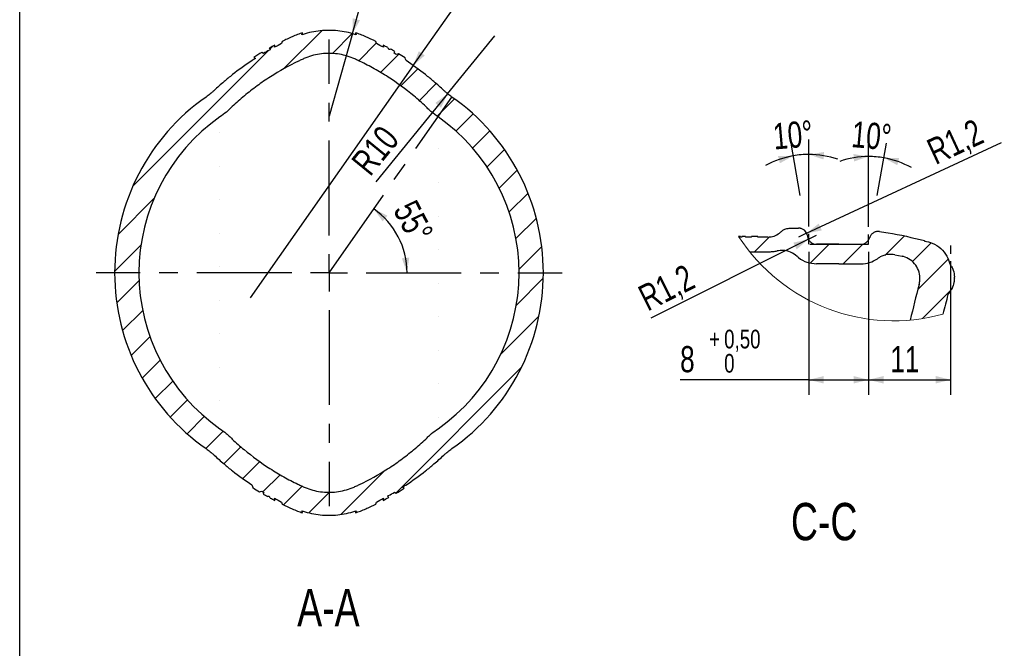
# Model space of a CAD drawing. Header units: millimetres. Extents: x 10 to 412, y 8 to 584.
# Tile 3 of 88: x 10 to 142, y 206 to 290. Entities that reach past the tile are written whole.
import ezdxf

# ---------------------------------------------------------------- set-up
doc = ezdxf.new("R2010")
doc.units = ezdxf.units.MM
doc.linetypes.add('CENTERX2', pattern=[20.32, 12.7, -2.54, 2.54, -2.54])
for name, color, linetype in [('CENTERLINE', 4, 'CENTERX2'), ('DIMENSIONS', 2, 'Continuous'), ('HATCH', 3, 'Continuous'), ('TEXT', 2, 'Continuous')]:
    doc.layers.add(name, color=color, linetype=linetype)
doc.layers.add('OUTLINE', color=7, linetype='Continuous', lineweight=25)
doc.styles.add('SLDTEXTSTYLE0', font='TXT', dxfattribs={"width": 0.75})
doc.dimstyles.new('SLDDIMSTYLE33', dxfattribs={"dimtxt": 3.5, "dimasz": 2, "dimexe": 0, "dimexo": 0.0625, "dimgap": 0.875, "dimtad": 1, "dimrnd": 1e-09, "dimzin": 12, "dimdsep": 46, "dimtxsty": 'SLDTEXTSTYLE0', "dimsah": 1, "dimcen": 0.09, "dimadec": 0, "dimazin": 3, "dimtol": 1, "dimtp": 0.5, "dimtfac": 1, "dimtofl": 0, "dimtmove": 0, "dimatfit": 3, "dimfxl": 0, "dimfrac": 2, "dimtolj": 1, "dimarcsym": 0})
doc.dimstyles.new('SLDDIMSTYLE7', dxfattribs={"dimtxt": 3.5, "dimasz": 2, "dimexe": 0, "dimexo": 0.0625, "dimgap": 0.875, "dimtad": 1, "dimdec": 4, "dimzin": 12, "dimdsep": 46, "dimtxsty": 'SLDTEXTSTYLE0', "dimsah": 1, "dimcen": 0.09, "dimazin": 3, "dimtfac": 1, "dimtofl": 0, "dimtmove": 0, "dimatfit": 3, "dimfxl": 0, "dimfrac": 2, "dimtolj": 1, "dimtzin": 12, "dimarcsym": 0})
doc.dimstyles.new('SLDDIMSTYLE8', dxfattribs={"dimtxt": 3.5, "dimasz": 2, "dimexe": 0, "dimexo": 0.0625, "dimgap": 0.875, "dimtad": 1, "dimrnd": 1e-09, "dimzin": 12, "dimdsep": 46, "dimtxsty": 'SLDTEXTSTYLE0', "dimsah": 1, "dimcen": 0.09, "dimadec": 0, "dimazin": 3, "dimtfac": 1, "dimtofl": 0, "dimtmove": 0, "dimatfit": 3, "dimfxl": 0, "dimfrac": 2, "dimtolj": 1, "dimtzin": 12, "dimarcsym": 0})
doc.dimstyles.new('SLDDIMSTYLE9', dxfattribs={"dimtxt": 3.5, "dimasz": 2, "dimexe": 0, "dimexo": 0.0625, "dimgap": 0.875, "dimtad": 1, "dimrnd": 1e-09, "dimzin": 12, "dimdsep": 46, "dimtxsty": 'SLDTEXTSTYLE0', "dimsah": 1, "dimcen": 0, "dimadec": 0, "dimazin": 3, "dimtfac": 1, "dimtofl": 0, "dimtmove": 0, "dimatfit": 3, "dimfxl": 0, "dimfrac": 2, "dimtolj": 1, "dimtzin": 12, "dimarcsym": 0})

# ---------------------------------------------------------------- blocks, each defined once
blk = doc.blocks.new('_D_81')
at = {"layer": 'DIMENSIONS'}
blk.add_arc((51.46, 256.03), 10.46, 0, 55, dxfattribs=at)
for points in [[(57.46, 264.6), (58.65, 262.92), (59.3, 263.68)], [(61.91, 256.03), (62.22, 258.07), (61.23, 257.98)]]:
    blk.add_solid(points, dxfattribs=at)
at = {"layer": 'DIMENSIONS', "insert": (63.11, 266.07), "char_height": 3.5, "attachment_point": 1, "rotation": 297.5, "style": 'SLDTEXTSTYLE0'}
blk.add_mtext('55°', dxfattribs=at)
blk = doc.blocks.new('_D_82')
at = {"layer": 'DIMENSIONS'}
for q in [(59.46, 305.29), (51.46, 277)]:
    blk.add_line((54.59, 288.06), q, dxfattribs=at)
blk.add_solid([(54.59, 288.06), (55.61, 289.85), (54.65, 290.12)], dxfattribs=at)
at = {"layer": 'DIMENSIONS', "insert": (51.9, 295.07), "char_height": 3.5, "attachment_point": 1, "rotation": 74.2076, "style": 'SLDTEXTSTYLE0'}
blk.add_mtext('R11,5', dxfattribs=at)
blk = doc.blocks.new('_D_83')
at = {"layer": 'DIMENSIONS'}
for q in [(72.28, 297.36), (40.9, 252.69)]:
    blk.add_line((62.75, 283.79), q, dxfattribs=at)
blk.add_solid([(62.75, 283.79), (64.3, 285.14), (63.49, 285.71)], dxfattribs=at)
at = {"layer": 'DIMENSIONS', "insert": (63.99, 293.4), "char_height": 3.5, "attachment_point": 1, "rotation": 54.9166, "style": 'SLDTEXTSTYLE0'}
blk.add_mtext('R38', dxfattribs=at)
blk = doc.blocks.new('_D_84')
at = {"layer": 'DIMENSIONS'}
for q in [(73.68, 287.76), (57.74, 268.2)]:
    blk.add_line((67.36, 280.01), q, dxfattribs=at)
blk.add_solid([(67.36, 280.01), (65.71, 278.77), (66.48, 278.14)], dxfattribs=at)
at = {"layer": 'DIMENSIONS', "insert": (54.26, 271.03), "char_height": 3.5, "attachment_point": 1, "rotation": 50.8327, "style": 'SLDTEXTSTYLE0'}
blk.add_mtext('R10', dxfattribs=at)
blk = doc.blocks.new('SW_CENTERMARKSYMBOL_1')
at = {"layer": 'CENTERLINE', "color": 0}
for p, q in [((0, 5), (0, 31.23)), ((0, 0), (0, 2.5)), ((-5, 0), (-31.23, 0)), ((0, 0), (-2.5, 0)), ((0, 0), (0, -2.5)), ((0, 0), (2.5, 0)), ((5, 0), (31.23, 0)), ((0, -5), (0, -31.23))]:
    blk.add_line(p, q, dxfattribs=at)
blk = doc.blocks.new('SW_HATCH_1')
at = {"layer": 'HATCH', "color": 0}
for p, q in [((0, 0), (1.99, 1.99)), ((17.46, -0.5), (20.03, 2.07)), ((7.49, -1.49), (9.98, 1)), ((11.85, -1.62), (14.49, 1.02)), ((21.11, -1.34), (23.65, 1.19)), ((21.86, -5.08), (25.92, -1.02)), ((22.48, -8.95), (26.52, -4.91))]:
    blk.add_line(p, q, dxfattribs=at)
blk = doc.blocks.new('_D_92')
at = {"layer": 'DIMENSIONS'}
for p, q in [((123.78, 258.86), (123.78, 239.71)), ((134.78, 257.58), (134.78, 239.71)), ((123.78, 241.71), (134.78, 241.71))]:
    blk.add_line(p, q, dxfattribs=at)
for points in [[(123.78, 241.71), (125.78, 241.21), (125.78, 242.21)], [(134.78, 241.71), (132.78, 242.21), (132.78, 241.21)]]:
    blk.add_solid(points, dxfattribs=at)
at = {"layer": 'DIMENSIONS', "insert": (126.69, 246.22), "char_height": 3.5, "attachment_point": 1, "style": 'SLDTEXTSTYLE0'}
blk.add_mtext('11', dxfattribs=at)
blk = doc.blocks.new('_D_93')
at = {"layer": 'DIMENSIONS'}
for p, q in [((114.63, 266.38), (113.35, 273.66)), ((115.78, 262.24), (115.78, 273.88))]:
    blk.add_line(p, q, dxfattribs=at)
for start, end in [(90, 100), (71.1733, 90), (100, 118.8267)]:
    blk.add_arc((115.78, 259.86), 12.02, start, end, dxfattribs=at)
for points in [[(115.78, 271.88), (117.73, 271.21), (117.82, 272.21)], [(113.69, 271.7), (111.63, 271.67), (111.89, 270.7)]]:
    blk.add_solid(points, dxfattribs=at)
at = {"layer": 'DIMENSIONS', "insert": (110.83, 276.02), "char_height": 3.5, "attachment_point": 1, "rotation": 5, "style": 'SLDTEXTSTYLE0'}
blk.add_mtext('10°', dxfattribs=at)
blk = doc.blocks.new('_D_94')
at = {"layer": 'DIMENSIONS'}
for p, q in [((123.78, 262.17), (123.78, 273.61)), ((124.93, 266.38), (126.17, 273.4))]:
    blk.add_line(p, q, dxfattribs=at)
for start, end in [(90, 109.2451), (80, 90), (60.7549, 80)]:
    blk.add_arc((123.78, 259.86), 11.75, start, end, dxfattribs=at)
for points in [[(123.78, 271.61), (121.75, 271.94), (121.83, 270.94)], [(125.82, 271.43), (127.63, 270.44), (127.88, 271.4)]]:
    blk.add_solid(points, dxfattribs=at)
at = {"layer": 'DIMENSIONS', "insert": (121.69, 276.37), "char_height": 3.5, "attachment_point": 1, "rotation": 355, "style": 'SLDTEXTSTYLE0'}
blk.add_mtext('10°', dxfattribs=at)
blk = doc.blocks.new('_D_95')
at = {"layer": 'DIMENSIONS'}
for q in [(141.6, 273.46), (114.39, 260.81)]:
    blk.add_line((115.48, 261.32), q, dxfattribs=at)
blk.add_solid([(115.48, 261.32), (117.51, 261.71), (117.08, 262.62)], dxfattribs=at)
at = {"layer": 'DIMENSIONS', "insert": (131.28, 273.62), "char_height": 3.5, "attachment_point": 1, "rotation": 24.931, "style": 'SLDTEXTSTYLE0'}
blk.add_mtext('R1,2', dxfattribs=at)
blk = doc.blocks.new('_D_96')
at = {"layer": 'DIMENSIONS'}
for p, q in [((115.78, 258.86), (115.78, 239.71)), ((123.78, 258.86), (123.78, 239.71)), ((115.78, 241.71), (98.52, 241.71)), ((115.78, 241.71), (123.78, 241.71))]:
    blk.add_line(p, q, dxfattribs=at)
for points in [[(115.78, 241.71), (117.78, 241.21), (117.78, 242.21)], [(123.78, 241.71), (121.78, 242.21), (121.78, 241.21)]]:
    blk.add_solid(points, dxfattribs=at)
at = {"layer": 'DIMENSIONS', "attachment_point": 1, "style": 'SLDTEXTSTYLE0'}
for s, insert, char_height in [('0,50', (104.42, 248.41), 2.5), ('+', (102.4, 248.41), 2.5), ('8', (98.52, 246.22), 3.5), ('0', (104.42, 245.17), 2.5)]:
    blk.add_mtext(s, dxfattribs=dict(at, insert=insert, char_height=char_height))
blk = doc.blocks.new('_D_97')
at = {"layer": 'DIMENSIONS'}
for q in [(94.6, 249.94), (116.79, 261.06)]:
    blk.add_line((115.71, 260.52), q, dxfattribs=at)
blk.add_solid([(115.71, 260.52), (113.7, 260.07), (114.15, 259.18)], dxfattribs=at)
at = {"layer": 'DIMENSIONS', "insert": (92.59, 253.96), "char_height": 3.5, "attachment_point": 1, "rotation": 26.598, "style": 'SLDTEXTSTYLE0'}
blk.add_mtext('R1,2', dxfattribs=at)

msp = doc.modelspace()

# ---------------------------------------------------------------- hatches: boundary and pattern name
at = {"layer": 'HATCH'}
h = msp.add_hatch(dxfattribs=at)
h.set_pattern_fill('ANSI31', color=256, style=0)
edge = h.paths.add_edge_path(flags=0)
edge.add_line((41.38923, 284.88154), (41.60156, 284.74341))
edge.add_spline(control_points=[(41.60156, 284.74341), (41.45478, 284.64996), (40.39907, 283.96751), (38.97899, 282.94615), (37.30516, 281.57708), (36.49888, 280.85812), (35.98264, 280.37577), (35.80858, 280.21878), (35.53938, 279.99262), (35.26245, 279.7761), (35.0729, 279.63835), (34.97695, 279.57116)], knot_values=[0, 0, 0, 0, 0.013653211, 0.098644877, 0.137236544, 0.183636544, 0.183636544, 0.192869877, 0.202103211, 0.211336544, 0.220569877, 0.220569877, 0.220569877, 0.220569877], weights=[1, 1, 1, 1, 1, 1, 1, 1, 1, 1, 1, 1], degree=3, periodic=0)
edge.add_arc((51.45822, 256.03347), 28.73422, 125, 235)
edge.add_spline(control_points=[(34.97695, 232.49578), (35.0729, 232.4286), (35.26245, 232.29085), (35.53938, 232.07433), (35.80858, 231.84817), (35.98264, 231.69117), (36.49888, 231.20883), (37.30516, 230.48986), (38.97074, 229.12754), (40.24046, 228.21351), (41.13646, 227.62446)], knot_values=[0, 0, 0, 0, 0.009233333, 0.018466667, 0.0277, 0.036933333, 0.036933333, 0.083333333, 0.121925, 0.206079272, 0.206079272, 0.206079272, 0.206079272], weights=[1, 1, 1, 1, 1, 1, 1, 1, 1, 1, 1], degree=3, periodic=0)
edge.add_spline(control_points=[(41.13646, 227.62446), (41.16129, 227.51525), (41.1965, 227.40759), (41.24382, 227.30608), (41.25004, 227.29273), (41.25648, 227.27948), (41.26313, 227.26635)], knot_values=[0.000070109, 0.000070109, 0.000070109, 0.000070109, 0.000406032, 0.000406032, 0.000406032, 0.00044994, 0.00044994, 0.00044994, 0.00044994], weights=[1, 1, 1, 1, 1, 1, 1], degree=3, periodic=0)
edge.add_spline(control_points=[(41.26313, 227.26635), (41.54765, 227.08292), (41.83464, 226.90326), (42.12394, 226.72745)], knot_values=[0.000325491, 0.000325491, 0.000325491, 0.000325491, 0.001340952, 0.001340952, 0.001340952, 0.001340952], weights=[1, 1, 1, 1], degree=3, periodic=0)
edge.add_spline(control_points=[(42.12394, 226.72745), (42.16857, 226.73067), (42.21306, 226.73727), (42.25677, 226.74683), (42.31931, 226.76051), (42.38071, 226.78035), (42.4398, 226.80495)], knot_values=[0.001527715, 0.001527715, 0.001527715, 0.001527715, 0.001661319, 0.001661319, 0.001661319, 0.00185316, 0.00185316, 0.00185316, 0.00185316], weights=[1, 1, 1, 1, 1, 1, 1], degree=3, periodic=0)
edge.add_spline(control_points=[(42.4398, 226.80495), (42.54076, 226.74429), (42.642, 226.68409), (42.74353, 226.62436)], knot_values=[0, 0, 0, 0, 0.009238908, 0.009238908, 0.009238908, 0.009238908], weights=[1, 1, 1, 1], degree=3, periodic=0)
edge.add_ellipse((43.33258, 225.50408), major_axis=(0, 1.6143), ratio=0.506798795, start_angle=46.0543463, end_angle=55.8505791)
edge.add_spline(control_points=[(42.65552, 226.41027), (42.85326, 226.29444), (43.05205, 226.18039), (43.25184, 226.06814)], knot_values=[0.000929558, 0.000929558, 0.000929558, 0.000929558, 0.001617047, 0.001617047, 0.001617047, 0.001617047], weights=[1, 1, 1, 1], degree=3, periodic=0)
edge.add_ellipse((43.3478, 225.4475), major_axis=(0, 0.64888), ratio=0.506798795, start_angle=-48.3923292, end_angle=16.96543, ccw=False)
edge.add_spline(control_points=[(43.59368, 225.87837), (43.79924, 225.76563), (44.00585, 225.65478), (44.21345, 225.54584)], knot_values=[0.002008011, 0.002008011, 0.002008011, 0.002008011, 0.002711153, 0.002711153, 0.002711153, 0.002711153], weights=[1, 1, 1, 1], degree=3, periodic=0)
edge.add_spline(control_points=[(44.21345, 225.54584), (44.19149, 225.64287), (44.16997, 225.74), (44.14888, 225.83722)], knot_values=[0.000065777, 0.000065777, 0.000065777, 0.000065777, 0.000364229, 0.000364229, 0.000364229, 0.000364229], weights=[1, 1, 1, 1], degree=3, periodic=0)
edge.add_spline(control_points=[(44.14888, 225.83722), (44.46593, 225.66837), (44.78541, 225.504), (45.10717, 225.34418)], knot_values=[0, 0, 0, 0, 0.028162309, 0.028162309, 0.028162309, 0.028162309], weights=[1, 1, 1, 1], degree=3, periodic=0)
edge.add_spline(control_points=[(45.10717, 225.34418), (45.13079, 225.24809), (45.15488, 225.15211), (45.17943, 225.05626)], knot_values=[0.001417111, 0.001417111, 0.001417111, 0.001417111, 0.001713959, 0.001713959, 0.001713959, 0.001713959], weights=[1, 1, 1, 1], degree=3, periodic=0)
edge.add_spline(control_points=[(45.17943, 225.05626), (46.0733, 224.61903), (46.97825, 224.18893), (47.92721, 223.88954)], knot_values=[0.002474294, 0.002474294, 0.002474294, 0.002474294, 0.005459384, 0.005459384, 0.005459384, 0.005459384], weights=[1, 1, 1, 1], degree=3, periodic=0)
edge.add_spline(control_points=[(47.92721, 223.88954), (47.88457, 223.98119), (47.84292, 224.07329), (47.80218, 224.16579)], knot_values=[0.000450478, 0.000450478, 0.000450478, 0.000450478, 0.000753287, 0.000753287, 0.000753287, 0.000753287], weights=[1, 1, 1, 1], degree=3, periodic=0)
edge.add_spline(control_points=[(47.80218, 224.16579), (47.86154, 224.14589), (48.29419, 224.00474), (49.11531, 223.78984), (50.28058, 223.60937), (51.45822, 223.54907), (52.63585, 223.60937), (53.80113, 223.78984), (54.62225, 224.00474), (55.05489, 224.14589), (55.11425, 224.16579)], knot_values=[0, 0, 0, 0, 0.004909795, 0.035684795, 0.066459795, 0.097234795, 0.128009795, 0.158784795, 0.189559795, 0.194469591, 0.194469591, 0.194469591, 0.194469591], weights=[1, 1, 1, 1, 1, 1, 1, 1, 1, 1, 1], degree=3, periodic=0)
edge.add_spline(control_points=[(55.11425, 224.16579), (55.07352, 224.07329), (55.03186, 223.98119), (54.98922, 223.88954)], knot_values=[0.002325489, 0.002325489, 0.002325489, 0.002325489, 0.002628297, 0.002628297, 0.002628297, 0.002628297], weights=[1, 1, 1, 1], degree=3, periodic=0)
edge.add_spline(control_points=[(54.98922, 223.88954), (55.64176, 224.09541), (56.27157, 224.37071), (56.89337, 224.65628), (57.17619, 224.78616), (57.45744, 224.91951), (57.737, 225.05626)], knot_values=[0.012561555, 0.012561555, 0.012561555, 0.012561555, 0.014596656, 0.014596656, 0.014596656, 0.015518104, 0.015518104, 0.015518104, 0.015518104], weights=[1, 1, 1, 1, 1, 1, 1], degree=3, periodic=0)
edge.add_spline(control_points=[(57.737, 225.05626), (57.76156, 225.15211), (57.78564, 225.24809), (57.80926, 225.34418)], knot_values=[0.00126391, 0.00126391, 0.00126391, 0.00126391, 0.001560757, 0.001560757, 0.001560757, 0.001560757], weights=[1, 1, 1, 1], degree=3, periodic=0)
edge.add_spline(control_points=[(57.80926, 225.34418), (58.13103, 225.504), (58.45051, 225.66837), (58.76755, 225.83722)], knot_values=[0, 0, 0, 0, 0.028162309, 0.028162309, 0.028162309, 0.028162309], weights=[1, 1, 1, 1], degree=3, periodic=0)
edge.add_spline(control_points=[(58.76755, 225.83722), (58.74646, 225.74), (58.72494, 225.64287), (58.70298, 225.54584)], knot_values=[0.000082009, 0.000082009, 0.000082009, 0.000082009, 0.000380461, 0.000380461, 0.000380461, 0.000380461], weights=[1, 1, 1, 1], degree=3, periodic=0)
edge.add_spline(control_points=[(58.70298, 225.54584), (58.9576, 225.67945), (59.21072, 225.81594), (59.46226, 225.95526)], knot_values=[0.00083056, 0.00083056, 0.00083056, 0.00083056, 0.001693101, 0.001693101, 0.001693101, 0.001693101], weights=[1, 1, 1, 1], degree=3, periodic=0)
edge.add_line((59.46226, 225.95526), (59.28214, 226.11639))
edge.add_spline(control_points=[(59.28214, 226.11639), (59.33365, 226.14485), (59.65428, 226.32298), (59.97228, 226.50572), (60.23731, 226.66234)], knot_values=[0, 0, 0, 0, 0.004614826, 0.028761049, 0.028761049, 0.028761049, 0.028761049], weights=[1, 1, 1, 1, 1], degree=3, periodic=0)
edge.add_line((60.23731, 226.66234), (60.44874, 226.52101))
edge.add_spline(control_points=[(60.44874, 226.52101), (60.81185, 226.73649), (61.17144, 226.95801), (61.52721, 227.1854)], knot_values=[0.001667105, 0.001667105, 0.001667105, 0.001667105, 0.002933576, 0.002933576, 0.002933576, 0.002933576], weights=[1, 1, 1, 1], degree=3, periodic=0)
edge.add_line((61.52721, 227.1854), (61.31488, 227.32353))
edge.add_spline(control_points=[(61.31488, 227.32353), (61.46165, 227.41699), (62.51737, 228.09943), (63.93745, 229.12079), (65.61127, 230.48986), (66.41755, 231.20883), (66.93379, 231.69117), (67.10786, 231.84817), (67.37706, 232.07433), (67.65399, 232.29085), (67.84354, 232.4286), (67.93949, 232.49578)], knot_values=[0, 0, 0, 0, 0.013653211, 0.098644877, 0.137236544, 0.183636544, 0.183636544, 0.192869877, 0.202103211, 0.211336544, 0.220569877, 0.220569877, 0.220569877, 0.220569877], weights=[1, 1, 1, 1, 1, 1, 1, 1, 1, 1, 1, 1], degree=3, periodic=0)
edge.add_arc((51.45822, 256.03347), 28.73422, 305, 415)
edge.add_spline(control_points=[(67.93949, 279.57116), (67.84354, 279.63835), (67.65399, 279.7761), (67.37706, 279.99262), (67.10786, 280.21878), (66.93379, 280.37577), (66.41755, 280.85812), (65.61127, 281.57708), (63.94569, 282.93941), (62.67597, 283.85343), (61.77998, 284.44248)], knot_values=[0, 0, 0, 0, 0.009233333, 0.018466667, 0.0277, 0.036933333, 0.036933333, 0.083333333, 0.121925, 0.206079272, 0.206079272, 0.206079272, 0.206079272], weights=[1, 1, 1, 1, 1, 1, 1, 1, 1, 1, 1], degree=3, periodic=0)
edge.add_spline(control_points=[(61.77998, 284.44248), (61.75514, 284.55169), (61.71994, 284.65935), (61.67262, 284.76086), (61.66639, 284.77421), (61.65996, 284.78746), (61.65331, 284.8006)], knot_values=[0.000070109, 0.000070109, 0.000070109, 0.000070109, 0.000406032, 0.000406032, 0.000406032, 0.00044994, 0.00044994, 0.00044994, 0.00044994], weights=[1, 1, 1, 1, 1, 1, 1], degree=3, periodic=0)
edge.add_spline(control_points=[(61.65331, 284.8006), (61.36878, 284.98402), (61.0818, 285.16369), (60.7925, 285.33949)], knot_values=[0.000325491, 0.000325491, 0.000325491, 0.000325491, 0.001340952, 0.001340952, 0.001340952, 0.001340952], weights=[1, 1, 1, 1], degree=3, periodic=0)
edge.add_spline(control_points=[(60.7925, 285.33949), (60.74787, 285.33627), (60.70338, 285.32967), (60.65966, 285.32011), (60.59713, 285.30643), (60.53573, 285.2866), (60.47663, 285.262)], knot_values=[0.001527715, 0.001527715, 0.001527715, 0.001527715, 0.001661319, 0.001661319, 0.001661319, 0.00185316, 0.00185316, 0.00185316, 0.00185316], weights=[1, 1, 1, 1, 1, 1, 1], degree=3, periodic=0)
edge.add_spline(control_points=[(60.47663, 285.262), (60.37568, 285.32266), (60.27443, 285.38285), (60.1729, 285.44258)], knot_values=[0, 0, 0, 0, 0.009238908, 0.009238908, 0.009238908, 0.009238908], weights=[1, 1, 1, 1], degree=3, periodic=0)
edge.add_ellipse((59.58385, 286.56287), major_axis=(0, -1.6143), ratio=0.506798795, start_angle=46.0543463, end_angle=55.8505791)
edge.add_spline(control_points=[(60.26091, 285.65667), (60.06317, 285.7725), (59.86439, 285.88655), (59.66459, 285.9988)], knot_values=[0.000929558, 0.000929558, 0.000929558, 0.000929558, 0.001617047, 0.001617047, 0.001617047, 0.001617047], weights=[1, 1, 1, 1], degree=3, periodic=0)
edge.add_ellipse((59.56864, 286.61944), major_axis=(0, -0.64888), ratio=0.506798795, start_angle=-48.3923292, end_angle=16.96543, ccw=False)
edge.add_spline(control_points=[(59.32275, 286.18857), (59.11719, 286.30131), (58.91058, 286.41217), (58.70298, 286.52111)], knot_values=[0.002008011, 0.002008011, 0.002008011, 0.002008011, 0.002711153, 0.002711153, 0.002711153, 0.002711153], weights=[1, 1, 1, 1], degree=3, periodic=0)
edge.add_spline(control_points=[(58.70298, 286.52111), (58.72494, 286.42408), (58.74646, 286.32695), (58.76755, 286.22972)], knot_values=[0.000065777, 0.000065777, 0.000065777, 0.000065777, 0.000364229, 0.000364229, 0.000364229, 0.000364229], weights=[1, 1, 1, 1], degree=3, periodic=0)
edge.add_spline(control_points=[(58.76755, 286.22972), (58.45051, 286.39857), (58.13103, 286.56294), (57.80926, 286.72276)], knot_values=[0, 0, 0, 0, 0.028162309, 0.028162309, 0.028162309, 0.028162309], weights=[1, 1, 1, 1], degree=3, periodic=0)
edge.add_spline(control_points=[(57.80926, 286.72276), (57.78564, 286.81885), (57.76156, 286.91483), (57.737, 287.01068)], knot_values=[0.001417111, 0.001417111, 0.001417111, 0.001417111, 0.001713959, 0.001713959, 0.001713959, 0.001713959], weights=[1, 1, 1, 1], degree=3, periodic=0)
edge.add_spline(control_points=[(57.737, 287.01068), (56.84314, 287.44792), (55.93819, 287.87801), (54.98922, 288.1774)], knot_values=[0.002474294, 0.002474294, 0.002474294, 0.002474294, 0.005459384, 0.005459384, 0.005459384, 0.005459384], weights=[1, 1, 1, 1], degree=3, periodic=0)
edge.add_spline(control_points=[(54.98922, 288.1774), (55.03186, 288.08576), (55.07352, 287.99365), (55.11425, 287.90115)], knot_values=[0.000450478, 0.000450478, 0.000450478, 0.000450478, 0.000753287, 0.000753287, 0.000753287, 0.000753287], weights=[1, 1, 1, 1], degree=3, periodic=0)
edge.add_spline(control_points=[(55.11425, 287.90115), (55.05489, 287.92105), (54.62225, 288.0622), (53.80113, 288.27711), (52.63585, 288.45757), (51.45822, 288.51787), (50.28058, 288.45757), (49.11531, 288.27711), (48.29419, 288.0622), (47.86154, 287.92105), (47.80218, 287.90115)], knot_values=[0, 0, 0, 0, 0.004909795, 0.035684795, 0.066459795, 0.097234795, 0.128009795, 0.158784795, 0.189559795, 0.194469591, 0.194469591, 0.194469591, 0.194469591], weights=[1, 1, 1, 1, 1, 1, 1, 1, 1, 1, 1], degree=3, periodic=0)
edge.add_spline(control_points=[(47.80218, 287.90115), (47.84292, 287.99365), (47.88457, 288.08576), (47.92721, 288.1774)], knot_values=[0.002325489, 0.002325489, 0.002325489, 0.002325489, 0.002628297, 0.002628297, 0.002628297, 0.002628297], weights=[1, 1, 1, 1], degree=3, periodic=0)
edge.add_spline(control_points=[(47.92721, 288.1774), (47.27468, 287.97153), (46.64487, 287.69623), (46.02307, 287.41067), (45.74025, 287.28078), (45.459, 287.14743), (45.17943, 287.01068)], knot_values=[0.012561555, 0.012561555, 0.012561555, 0.012561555, 0.014596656, 0.014596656, 0.014596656, 0.015518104, 0.015518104, 0.015518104, 0.015518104], weights=[1, 1, 1, 1, 1, 1, 1], degree=3, periodic=0)
edge.add_spline(control_points=[(45.17943, 287.01068), (45.15488, 286.91483), (45.13079, 286.81885), (45.10717, 286.72276)], knot_values=[0.00126391, 0.00126391, 0.00126391, 0.00126391, 0.001560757, 0.001560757, 0.001560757, 0.001560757], weights=[1, 1, 1, 1], degree=3, periodic=0)
edge.add_spline(control_points=[(45.10717, 286.72276), (44.78541, 286.56294), (44.46593, 286.39857), (44.14888, 286.22972)], knot_values=[0, 0, 0, 0, 0.028162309, 0.028162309, 0.028162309, 0.028162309], weights=[1, 1, 1, 1], degree=3, periodic=0)
edge.add_spline(control_points=[(44.14888, 286.22972), (44.16997, 286.32695), (44.19149, 286.42408), (44.21345, 286.52111)], knot_values=[0.000082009, 0.000082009, 0.000082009, 0.000082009, 0.000380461, 0.000380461, 0.000380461, 0.000380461], weights=[1, 1, 1, 1], degree=3, periodic=0)
edge.add_spline(control_points=[(44.21345, 286.52111), (43.95884, 286.3875), (43.70571, 286.251), (43.45418, 286.11168)], knot_values=[0.00083056, 0.00083056, 0.00083056, 0.00083056, 0.001693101, 0.001693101, 0.001693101, 0.001693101], weights=[1, 1, 1, 1], degree=3, periodic=0)
edge.add_line((43.45418, 286.11168), (43.6343, 285.95056))
edge.add_spline(control_points=[(43.6343, 285.95056), (43.58278, 285.92209), (43.26215, 285.74397), (42.94416, 285.56123), (42.67913, 285.40461)], knot_values=[0, 0, 0, 0, 0.004614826, 0.028761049, 0.028761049, 0.028761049, 0.028761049], weights=[1, 1, 1, 1, 1], degree=3, periodic=0)
edge.add_line((42.67913, 285.40461), (42.4677, 285.54594))
edge.add_spline(control_points=[(42.4677, 285.54594), (42.10459, 285.33046), (41.745, 285.10893), (41.38923, 284.88154)], knot_values=[0.001667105, 0.001667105, 0.001667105, 0.001667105, 0.002933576, 0.002933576, 0.002933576, 0.002933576], weights=[1, 1, 1, 1], degree=3, periodic=0)
edge = h.paths.add_edge_path(flags=0)
edge.add_arc((51.45822, 256.03347), 25.47756, 125.0000183, 235.0000055, ccw=False)
edge.add_spline(control_points=[(36.84488, 276.90346), (38.857, 278.31237), (40.5249, 280.17609), (42.54425, 281.57458), (44.13671, 282.67742), (45.82646, 283.65157), (47.5795, 284.47561), (48.42559, 284.87333), (49.32567, 285.19533), (50.25075, 285.33055), (51.17649, 285.46586), (52.13839, 285.44292), (53.05667, 285.26389), (54.32982, 285.01567), (55.51887, 284.41618), (56.66815, 283.81477), (58.20845, 283.00874), (59.69261, 282.08512), (61.09624, 281.05943), (62.84097, 279.7845), (64.30143, 278.14291), (66.07154, 276.90347)], knot_values=[0.000231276, 0.000231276, 0.000231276, 0.000231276, 0.00760023, 0.00760023, 0.00760023, 0.013413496, 0.013413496, 0.013413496, 0.016233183, 0.016233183, 0.016233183, 0.019056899, 0.019056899, 0.019056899, 0.022986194, 0.022986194, 0.022986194, 0.028240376, 0.028240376, 0.028240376, 0.034765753, 0.034765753, 0.034765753, 0.034765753], weights=[1, 1, 1, 1, 1, 1, 1, 1, 1, 1, 1, 1, 1, 1, 1, 1, 1, 1, 1, 1, 1, 1], degree=3, periodic=0)
edge.add_arc((51.45822, 256.03347), 25.47756, -54.9999817, 55.0000055, ccw=False)
edge.add_spline(control_points=[(66.07155, 235.16348), (64.05943, 233.75458), (62.39154, 231.89085), (60.37219, 230.49237), (58.77973, 229.38952), (57.08998, 228.41537), (55.33694, 227.59133), (54.49084, 227.19362), (53.59076, 226.87162), (52.66568, 226.7364), (51.73995, 226.60108), (50.77804, 226.62402), (49.85976, 226.80305), (48.58661, 227.05127), (47.39756, 227.65077), (46.24829, 228.25218), (44.70799, 229.05821), (43.22383, 229.98183), (41.82019, 231.00751), (40.07547, 232.28244), (38.615, 233.92403), (36.84489, 235.16348)], knot_values=[0.000231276, 0.000231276, 0.000231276, 0.000231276, 0.00760023, 0.00760023, 0.00760023, 0.013413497, 0.013413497, 0.013413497, 0.016233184, 0.016233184, 0.016233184, 0.0190569, 0.0190569, 0.0190569, 0.022986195, 0.022986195, 0.022986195, 0.028240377, 0.028240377, 0.028240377, 0.034765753, 0.034765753, 0.034765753, 0.034765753], weights=[1, 1, 1, 1, 1, 1, 1, 1, 1, 1, 1, 1, 1, 1, 1, 1, 1, 1, 1, 1, 1, 1], degree=3, periodic=0)

# ---------------------------------------------------------------- linework, layer by layer
at = {"color": 7, "linetype": 'Continuous', "lineweight": 18}
msp.add_arc((127.10863, 274.26708), 24.66724, 212.7675141, 285.6297673, dxfattribs=at)
at = {"layer": 'CENTERLINE'}
msp.add_line((51.45822, 256.03347), (67.93949, 279.57116), dxfattribs=at)
at = {"layer": 'OUTLINE'}
for p, q in [((10, 8), (10, 584)), ((42.67913, 285.40461), (42.4677, 285.54594)), ((43.45418, 286.11168), (43.6343, 285.95056)), ((41.38923, 284.88154), (41.60156, 284.74341)), ((113.28107, 262.01337), (114.39549, 262.01337)), ((106.60754, 260.91639), (106.3666, 260.91639)), ((106.78688, 260.8154), (106.6103, 260.8154)), ((107.28122, 260.91639), (106.78688, 260.91639)), ((106.78688, 260.91639), (106.78688, 260.8154)), ((107.28122, 260.91639), (107.28122, 260.8154)), ((108.0774, 260.8154), (107.28122, 260.8154)), ((108.92502, 260.91639), (108.0774, 260.91639)), ((108.0774, 260.8154), (108.0774, 260.91639)), ((110.29613, 260.8154), (108.94303, 260.8154)), ((115.57776, 261.0093), (115.5264, 261.2047)), ((115.57776, 261.0093), (115.60621, 260.84792)), ((115.60621, 260.84792), (115.60637, 260.84705)), ((115.78106, 259.8563), (115.78106, 261.24097)), ((123.78106, 259.8563), (123.78106, 261.16581)), ((123.91241, 260.67659), (123.92424, 260.71401)), ((123.92427, 260.71413), (123.92424, 260.71401)), ((131.28107, 260.33979), (131.28107, 260.28924)), ((107.84197, 258.85908), (110.48106, 258.85908)), ((115.89409, 259.8563), (123.78106, 259.8563)), ((119.78106, 259.8563), (116.78752, 259.85545)), ((134.78106, 259.67107), (134.78106, 258.57999)), ((114.2185, 258.22891), (114.21161, 258.23515)), ((127.31277, 258.44302), (128.29292, 258.24124)), ((119.78241, 257.2363), (116.78618, 257.23545)), ((119.78241, 257.2363), (122.77343, 257.23678)), ((61.52721, 227.1854), (61.31488, 227.32353)), ((59.46226, 225.95526), (59.28214, 226.11639)), ((60.23731, 226.66234), (60.44874, 226.52101))]:
    msp.add_line(p, q, dxfattribs=at)
at = {"layer": 'OUTLINE', "flags": 128}
msp.add_lwpolyline([(106.61031, 260.8154), (106.60962, 260.84065), (106.60892, 260.8659), (106.60823, 260.89114), (106.60754, 260.91639)], dxfattribs=at)
at = {"layer": 'OUTLINE'}
for centre, radius, start, end in [((51.45822, 256.03347), 28.73422, 125, 235), ((51.45822, 256.03347), 28.73422, 305, 55), ((51.45822, 256.03347), 25.47756, 125.0000183, 235.0000055), ((51.45822, 256.03347), 25.47756, 305.0000183, 55.0000055), ((114.39386, 260.81337), 1.2, 9.3974511, 89.9221062), ((116.78784, 261.05539), 1.1997, 190.0004358, 198.3576367), ((122.77423, 261.05679), 1.20001, 269.9881614, 341.5287821), ((122.77423, 261.0568), 3.82002, 269.9881072, 304.9802006), ((129.54134, 253.85305), 6.15541, 29.2069161, 33.8131185), ((128.45068, 255.38314), 6.83039, 358.8338334, 0.4548128), ((226.86176, 227.97908), 99.88065, 164.6315427, 167.4321464), ((129.58256, 256.79915), 6.08388, 322.6954022, 331.6408781), ((227.35769, 227.87257), 96.30214, 164.8061348, 166.4032408)]:
    msp.add_arc(centre, radius, start, end, dxfattribs=at)
for centre, major_axis, start_param, end_param in [((59.56864, 286.61944), (0, -0.64888), 5.43857983, 6.579287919), ((59.58385, 286.56287), (0, -1.6143), 0.803799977, 0.974776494), ((43.33258, 225.50408), (0, 1.6143), 0.803799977, 0.974776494), ((43.3478, 225.4475), (0, 0.64888), 5.43857983, 6.579287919)]:
    msp.add_ellipse(centre, major_axis=major_axis, ratio=0.506798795, start_param=start_param, end_param=end_param, dxfattribs=at)
for points, knots in [([(47.92721, 288.1774), (47.69098, 288.10287), (47.45709, 288.02085), (46.994, 287.84176), (46.76534, 287.74294), (46.08113, 287.44085), (45.62779, 287.23), (45.17943, 287.01068)], [0, 0, 0, 0, 0.25, 0.25, 0.5, 0.5, 1, 1, 1, 1]), ([(55.11425, 287.90115), (55.05489, 287.92105), (54.62225, 288.0622), (53.80113, 288.27711), (52.63585, 288.45757), (51.45822, 288.51787), (50.28058, 288.45757), (49.11531, 288.27711), (48.29419, 288.0622), (47.86154, 287.92105), (47.80218, 287.90115)], [0.4027652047, 0.4027652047, 0.4027652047, 0.4027652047, 0.407675, 0.43845, 0.469225, 0.5, 0.530775, 0.56155, 0.592325, 0.5972347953, 0.5972347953, 0.5972347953, 0.5972347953]), ([(57.737, 287.01068), (57.28965, 287.2295), (56.83842, 287.43941), (56.15576, 287.74092), (55.92746, 287.83971), (55.46311, 288.0195), (55.22777, 288.10214), (54.98922, 288.1774)], [0, 0, 0, 0, 0.5, 0.5, 0.75, 0.75, 1, 1, 1, 1]), ([(66.07154, 276.90347), (65.7778, 277.10914), (65.49513, 277.32815), (65.08742, 277.67629), (64.95424, 277.79561), (64.69329, 278.04078), (64.56463, 278.16555), (63.91204, 278.7782), (63.37671, 279.25236), (61.72807, 280.62348), (60.57039, 281.47185), (58.76795, 282.63043), (58.15563, 282.99813), (56.90789, 283.6964), (56.27171, 284.02722), (55.46741, 284.41446), (55.30603, 284.49062), (54.98226, 284.6404), (54.82018, 284.7148), (54.32625, 284.91887), (53.98858, 285.03401), (53.29605, 285.22144), (52.93862, 285.29389), (52.22559, 285.39077), (51.86852, 285.4159), (51.15328, 285.42041), (50.79513, 285.39981), (50.07769, 285.31132), (49.72157, 285.24357), (49.02735, 285.06487), (48.68723, 284.95368), (48.18752, 284.75417), (48.02314, 284.68086), (47.69558, 284.53043), (47.53214, 284.45382), (46.068, 283.75358), (44.8113, 283.05346), (42.99228, 281.88865), (42.39612, 281.48046), (41.23285, 280.63006), (40.66527, 280.18765), (39.55813, 279.26843), (39.01882, 278.79136), (38.36133, 278.17459), (38.23165, 278.04901), (37.96905, 277.80182), (37.83503, 277.68157), (37.42477, 277.33083), (37.14037, 277.11037), (36.8449, 276.90347)], [0, 0, 0, 0, 0.03125, 0.03125, 0.046875, 0.046875, 0.0625, 0.0625, 0.125, 0.125, 0.25, 0.25, 0.3125, 0.3125, 0.375, 0.375, 0.390625, 0.390625, 0.40625, 0.40625, 0.4375, 0.4375, 0.46875, 0.46875, 0.5, 0.5, 0.53125, 0.53125, 0.5625, 0.5625, 0.59375, 0.59375, 0.609375, 0.609375, 0.625, 0.625, 0.75, 0.75, 0.8125, 0.8125, 0.875, 0.875, 0.9375, 0.9375, 0.953125, 0.953125, 0.96875, 0.96875, 1, 1, 1, 1]), ([(43.6343, 285.95056), (43.58278, 285.92209), (43.26215, 285.74397), (42.94416, 285.56123), (42.67913, 285.40461)], [0.25363155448, 0.25363155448, 0.25363155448, 0.25363155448, 0.2582463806, 0.2823926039, 0.2823926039, 0.2823926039, 0.2823926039]), ([(41.60156, 284.74341), (41.45478, 284.64996), (40.39907, 283.96751), (38.97899, 282.94615), (37.30516, 281.57708), (36.49888, 280.85812), (35.98264, 280.37577), (35.80858, 280.21878), (35.53938, 279.99262), (35.26245, 279.7761), (35.0729, 279.63835), (34.97695, 279.57116)], [0, 0, 0, 0, 0.0136532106, 0.0986448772, 0.1372365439, 0.1836365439, 0.1836365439, 0.1928698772, 0.2021032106, 0.2113365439, 0.2205698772, 0.2205698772, 0.2205698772, 0.2205698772]), ([(67.93949, 279.57116), (67.84354, 279.63835), (67.65399, 279.7761), (67.37706, 279.99262), (67.10786, 280.21878), (66.93379, 280.37577), (66.41755, 280.85812), (65.61127, 281.57708), (63.94569, 282.93941), (62.67597, 283.85343), (61.77998, 284.44248)], [0.7939207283, 0.7939207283, 0.7939207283, 0.7939207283, 0.8031540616, 0.812387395, 0.8216207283, 0.8308540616, 0.8308540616, 0.8772540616, 0.9158457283, 1, 1, 1, 1]), ([(110.29613, 260.8154), (110.57469, 260.84299), (111.13177, 260.89815), (111.6964, 261.22019), (111.95697, 261.45477), (112.0114, 261.50377)], [0, 0, 0, 0, 0.441723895, 0.883382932, 1, 1, 1, 1]), ([(112.0114, 261.50377), (112.13441, 261.60422), (112.41865, 261.83634), (112.87402, 261.99255), (113.18114, 262.00826), (113.28107, 262.01337)], [0, 0, 0, 0, 0.339819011, 0.785190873, 1, 1, 1, 1]), ([(115.5264, 261.2047), (115.46809, 261.33007), (115.35143, 261.58091), (115.03261, 261.85335), (114.69789, 261.99441), (114.47921, 262.00812), (114.39549, 262.01337)], [0, 0, 0, 0, 0.278158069, 0.556511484, 0.830209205, 1, 1, 1, 1]), ([(125.23662, 261.57286), (125.10254, 261.57802), (124.83439, 261.58836), (124.45418, 261.43376), (124.14516, 261.17107), (123.98693, 260.90637), (123.93477, 260.74633), (123.92427, 260.71413)], [0, 0, 0, 0, 0.234392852, 0.468799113, 0.703171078, 0.940287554, 1, 1, 1, 1]), ([(125.23662, 261.57286), (125.62094, 261.51776), (127.65754, 261.22578), (129.65806, 260.73663), (131.28107, 260.33979)], [0, 0, 0, 0, 0.188706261, 1, 1, 1, 1]), ([(108.94303, 260.8154), (108.94153, 260.82382), (108.93851, 260.84065), (108.93402, 260.8659), (108.92952, 260.89114), (108.92652, 260.90797), (108.92502, 260.91639)], [0, 0, 0, 0, 0.2500089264, 0.5000012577, 0.7500025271, 1, 1, 1, 1]), ([(115.6492, 260.67754), (115.68549, 260.58933), (115.77315, 260.37628), (116.02498, 260.10287), (116.3824, 259.89537), (116.65248, 259.86876), (116.78752, 259.85545)], [0, 0, 0, 0, 0.190623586, 0.460417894, 0.730209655, 1, 1, 1, 1]), ([(131.28107, 260.28924), (131.63538, 260.21496), (132.42668, 260.04907), (133.49276, 259.34146), (134.2933, 258.36362), (134.54558, 257.60798), (134.6556, 257.27845)], [0, 0, 0, 0, 0.225441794, 0.50348526, 0.783474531, 1, 1, 1, 1]), ([(110.48106, 258.85908), (110.66103, 258.86402), (111.01256, 258.87365), (111.35804, 258.93905), (111.52666, 258.97096)], [0, 0, 0, 0, 0.511960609, 1, 1, 1, 1]), ([(114.21161, 258.23515), (113.93039, 258.44384), (113.3676, 258.86148), (112.39727, 259.08682), (111.78879, 259.00585), (111.52666, 258.97096)], [0, 0, 0, 0, 0.36243117, 0.725334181, 1, 1, 1, 1]), ([(119.78106, 259.8563), (119.9787, 259.8564), (120.97634, 259.85688), (121.97398, 259.85683), (122.77398, 259.85678)], [0, 0, 0, 0, 0.1981070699, 1, 1, 1, 1]), ([(114.2185, 258.22891), (114.27849, 258.17659), (114.66046, 257.84353), (115.49915, 257.36267), (116.35717, 257.27786), (116.78618, 257.23545)], [0, 0, 0, 0, 0.085226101, 0.542612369, 1, 1, 1, 1]), ([(127.31277, 258.44302), (126.97377, 258.474), (126.29605, 258.53594), (125.49293, 258.2649), (125.08654, 258.00507), (124.96422, 257.92687)], [0, 0, 0, 0, 0.411621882, 0.822900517, 1, 1, 1, 1]), ([(130.5527, 254.44998), (130.59683, 254.66224), (130.71161, 255.21423), (130.59662, 256.13799), (130.14245, 257.08608), (129.39842, 257.82011), (128.72194, 258.14044), (128.34307, 258.22946), (128.29292, 258.24124)], [0, 0, 0, 0, 0.131853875, 0.342895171, 0.553712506, 0.762514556, 0.968565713, 1, 1, 1, 1]), ([(134.91417, 256.85668), (134.95213, 256.78386), (135.14591, 256.41212), (135.26609, 255.91957), (135.27862, 255.51007), (135.28085, 255.43736)], [0, 0, 0, 0, 0.166915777, 0.852081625, 1, 1, 1, 1]), ([(135.27965, 255.24413), (135.26932, 255.07422), (135.24108, 254.60998), (135.05456, 254.18118), (134.9363, 253.90933)], [0, 0, 0, 0, 0.366004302, 1, 1, 1, 1]), ([(36.84489, 235.16348), (37.13863, 234.9578), (37.4213, 234.73879), (37.82901, 234.39065), (37.9622, 234.27134), (38.22314, 234.02616), (38.3518, 233.90139), (39.0044, 233.28874), (39.53973, 232.81458), (41.18836, 231.44346), (42.34605, 230.5951), (44.14849, 229.43652), (44.7608, 229.06881), (46.00855, 228.37054), (46.64473, 228.03972), (47.44903, 227.65249), (47.6104, 227.57632), (47.93418, 227.42654), (48.09626, 227.35214), (48.59018, 227.14808), (48.92785, 227.03293), (49.62039, 226.8455), (49.97781, 226.77305), (50.69085, 226.67617), (51.04792, 226.65104), (51.76315, 226.64653), (52.12131, 226.66714), (52.83875, 226.75562), (53.19486, 226.82337), (53.88908, 227.00208), (54.2292, 227.11326), (54.72891, 227.31277), (54.8933, 227.38609), (55.22086, 227.53652), (55.38429, 227.61312), (56.84843, 228.31336), (58.10514, 229.01349), (59.92415, 230.17829), (60.52031, 230.58648), (61.68358, 231.43688), (62.25117, 231.8793), (63.3583, 232.79851), (63.89761, 233.27559), (64.5551, 233.89235), (64.68478, 234.01793), (64.94738, 234.26512), (65.08141, 234.38538), (65.49166, 234.73611), (65.77606, 234.95658), (66.07153, 235.16347)], [0, 0, 0, 0, 0.03125, 0.03125, 0.046875, 0.046875, 0.0625, 0.0625, 0.125, 0.125, 0.25, 0.25, 0.3125, 0.3125, 0.375, 0.375, 0.390625, 0.390625, 0.40625, 0.40625, 0.4375, 0.4375, 0.46875, 0.46875, 0.5, 0.5, 0.53125, 0.53125, 0.5625, 0.5625, 0.59375, 0.59375, 0.609375, 0.609375, 0.625, 0.625, 0.75, 0.75, 0.8125, 0.8125, 0.875, 0.875, 0.9375, 0.9375, 0.953125, 0.953125, 0.96875, 0.96875, 1, 1, 1, 1]), ([(34.97695, 232.49578), (35.0729, 232.4286), (35.26245, 232.29085), (35.53938, 232.07433), (35.80858, 231.84817), (35.98264, 231.69117), (36.49888, 231.20883), (37.30516, 230.48986), (38.97074, 229.12754), (40.24046, 228.21351), (41.13646, 227.62446)], [0.7939207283, 0.7939207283, 0.7939207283, 0.7939207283, 0.8031540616, 0.812387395, 0.8216207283, 0.8308540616, 0.8308540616, 0.8772540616, 0.9158457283, 1, 1, 1, 1]), ([(61.31488, 227.32353), (61.46165, 227.41699), (62.51737, 228.09943), (63.93745, 229.12079), (65.61127, 230.48986), (66.41755, 231.20883), (66.93379, 231.69117), (67.10786, 231.84817), (67.37706, 232.07433), (67.65399, 232.29085), (67.84354, 232.4286), (67.93949, 232.49578)], [0, 0, 0, 0, 0.0136532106, 0.0986448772, 0.1372365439, 0.1836365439, 0.1836365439, 0.1928698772, 0.2021032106, 0.2113365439, 0.2205698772, 0.2205698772, 0.2205698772, 0.2205698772]), ([(59.28214, 226.11639), (59.33365, 226.14485), (59.65428, 226.32298), (59.97228, 226.50572), (60.23731, 226.66234)], [0.25363155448, 0.25363155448, 0.25363155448, 0.25363155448, 0.2582463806, 0.2823926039, 0.2823926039, 0.2823926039, 0.2823926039]), ([(45.17943, 225.05626), (45.62678, 224.83744), (46.07802, 224.62754), (46.76068, 224.32603), (46.98898, 224.22724), (47.45333, 224.04744), (47.68866, 223.9648), (47.92721, 223.88954)], [0, 0, 0, 0, 0.5, 0.5, 0.75, 0.75, 1, 1, 1, 1]), ([(54.98922, 223.88954), (55.22545, 223.96407), (55.45934, 224.04609), (55.92243, 224.22519), (56.15109, 224.324), (56.8353, 224.6261), (57.28864, 224.83694), (57.737, 225.05626)], [0, 0, 0, 0, 0.25, 0.25, 0.5, 0.5, 1, 1, 1, 1]), ([(47.80218, 224.16579), (47.86154, 224.14589), (48.29419, 224.00474), (49.11531, 223.78984), (50.28058, 223.60937), (51.45822, 223.54907), (52.63585, 223.60937), (53.80113, 223.78984), (54.62225, 224.00474), (55.05489, 224.14589), (55.11425, 224.16579)], [0.4027652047, 0.4027652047, 0.4027652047, 0.4027652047, 0.407675, 0.43845, 0.469225, 0.5, 0.530775, 0.56155, 0.592325, 0.5972347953, 0.5972347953, 0.5972347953, 0.5972347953])]:
    msp.add_open_spline(points, degree=3, knots=knots, dxfattribs=at)
for points in [[(47.80218, 287.90115), (47.8429, 287.99361), (47.88455, 288.0857), (47.92721, 288.1774)], [(54.98922, 288.1774), (55.03189, 288.0857), (55.07354, 287.99361), (55.11425, 287.90115)], [(44.21345, 286.52111), (43.95878, 286.38747), (43.70569, 286.25099), (43.45418, 286.11168)], [(45.10717, 286.72276), (44.78541, 286.56294), (44.46593, 286.39857), (44.14888, 286.22972)], [(44.14888, 286.22972), (44.16997, 286.32695), (44.19149, 286.42408), (44.21345, 286.52111)], [(45.17943, 287.01068), (45.15488, 286.91483), (45.13079, 286.81885), (45.10717, 286.72276)], [(57.80926, 286.72276), (57.78564, 286.81885), (57.76156, 286.91483), (57.737, 287.01068)], [(58.76755, 286.22972), (58.45051, 286.39857), (58.13103, 286.56294), (57.80926, 286.72276)], [(59.32275, 286.18857), (59.11723, 286.30129), (58.91064, 286.41214), (58.70298, 286.52111)], [(58.70298, 286.52111), (58.72494, 286.42408), (58.74646, 286.32695), (58.76755, 286.22972)], [(42.4677, 285.54594), (42.10465, 285.33049), (41.74516, 285.10903), (41.38923, 284.88154)], [(60.26091, 285.65667), (60.06316, 285.77251), (59.86439, 285.88655), (59.66459, 285.9988)], [(60.47663, 285.262), (60.37568, 285.32266), (60.27443, 285.38285), (60.1729, 285.44258)], [(60.7925, 285.33949), (60.6841, 285.33167), (60.57657, 285.3036), (60.47663, 285.262)], [(61.65331, 284.8006), (61.3687, 284.98408), (61.08176, 285.16371), (60.7925, 285.33949)], [(61.77998, 284.44248), (61.75181, 284.56634), (61.71072, 284.68722), (61.65331, 284.8006)], [(41.13646, 227.62446), (41.16463, 227.5006), (41.20571, 227.37972), (41.26313, 227.26635)], [(41.26313, 227.26635), (41.54774, 227.08287), (41.83467, 226.90324), (42.12394, 226.72745)], [(60.44874, 226.52101), (60.81178, 226.73645), (61.17128, 226.95791), (61.52721, 227.1854)], [(42.12394, 226.72745), (42.23234, 226.73527), (42.33987, 226.76335), (42.4398, 226.80495)], [(42.4398, 226.80495), (42.54076, 226.74429), (42.642, 226.68409), (42.74353, 226.62436)], [(42.65552, 226.41027), (42.85328, 226.29443), (43.05205, 226.18039), (43.25184, 226.06814)], [(43.59368, 225.87837), (43.79921, 225.76565), (44.0058, 225.6548), (44.21345, 225.54584)], [(44.21345, 225.54584), (44.19149, 225.64287), (44.16997, 225.74), (44.14888, 225.83722)], [(44.14888, 225.83722), (44.46593, 225.66837), (44.78541, 225.504), (45.10717, 225.34418)], [(57.80926, 225.34418), (58.13103, 225.504), (58.45051, 225.66837), (58.76755, 225.83722)], [(58.70298, 225.54584), (58.95766, 225.67948), (59.21075, 225.81595), (59.46226, 225.95526)], [(58.76755, 225.83722), (58.74646, 225.74), (58.72494, 225.64287), (58.70298, 225.54584)], [(45.10717, 225.34418), (45.13079, 225.24809), (45.15488, 225.15212), (45.17943, 225.05626)], [(57.737, 225.05626), (57.76156, 225.15212), (57.78564, 225.24809), (57.80926, 225.34418)], [(47.92721, 223.88954), (47.88455, 223.98124), (47.8429, 224.07334), (47.80218, 224.16579)], [(55.11425, 224.16579), (55.07354, 224.07334), (55.03189, 223.98124), (54.98922, 223.88954)]]:
    msp.add_open_spline(points, degree=3, dxfattribs=at)

# ---------------------------------------------------------------- block references
at = {"layer": 'CENTERLINE'}
msp.add_blockref('SW_CENTERMARKSYMBOL_1', (51.45822, 256.03347), dxfattribs=at)
at = {"layer": 'HATCH'}
msp.add_blockref('SW_HATCH_1', (108.50881, 258.85908), dxfattribs=at)

# ---------------------------------------------------------------- texts
at = {"layer": 'TEXT', "char_height": 5, "attachment_point": 2, "style": 'SLDTEXTSTYLE0'}
for s, insert in [('C-C', (117.82837, 225.21904)), ('A-A', (51.37836, 213.71634))]:
    msp.add_mtext(s, dxfattribs=dict(at, insert=insert))

# ---------------------------------------------------------------- dimensions: what is measured, and where the dimension line sits
at = {"layer": 'DIMENSIONS'}
for center, mpoint, picture, middle in [((51.45822, 276.99777), (54.58797, 288.06369), '_D_82', (57.88563, 299.72328)), ((40.90499, 252.68976), (62.74616, 283.78579), '_D_83', (70.02051, 294.14253)), ((73.67525, 287.76268), (67.35938, 280.00963), '_D_84', (60.15171, 271.16184)), ((114.39386, 260.81337), (115.48204, 261.3192), '_D_95', (137.52352, 271.56502)), ((116.78798, 261.0563), (115.71498, 260.51903), '_D_97', (98.58685, 251.94264))]:
    dim = msp.add_radius_dim(center=center, mpoint=mpoint, dimstyle='SLDDIMSTYLE9', dxfattribs=at)
    dim.commit()
    dim.dimension.update_dxf_attribs({"geometry": picture, "text_midpoint": middle, "dimtype": 164})
for base, line1, line2, picture, middle in [((60.73302, 260.86163), ((82.69243, 256.03347), (20.224, 256.03347)), ((51.45822, 256.03347), (67.93949, 279.57116)), '_D_81', (60.73302, 260.86163)), ((114.73332, 271.83204), ((115.78106, 261.24097), (115.78106, 259.8563)), ((114.80367, 265.39939), (115.78106, 259.8563)), '_D_93', (114.73332, 271.83204)), ((124.80544, 271.56501), ((124.75846, 265.39939), (123.78106, 259.8563)), ((123.78106, 261.16581), (123.78106, 259.8563)), '_D_94', (124.80544, 271.56501))]:
    dim = msp.add_angular_dim_2l(base=base, line1=line1, line2=line2, dimstyle='SLDDIMSTYLE7', dxfattribs=at)
    dim.commit()
    dim.dimension.update_dxf_attribs({"geometry": picture, "text_midpoint": middle, "dimtype": 162})
dim = msp.add_linear_dim(base=(123.78106, 241.71267), p1=(115.78106, 259.8563), p2=(123.78106, 259.8563), angle=0, dimstyle='SLDDIMSTYLE33', dxfattribs=at)
dim.commit()
dim.dimension.update_dxf_attribs({"geometry": '_D_96', "text_midpoint": (104.70762, 241.71267), "dimtype": 160})
dim = msp.add_linear_dim(base=(134.78106, 241.71267), p1=(123.78106, 259.8563), p2=(134.78106, 258.57999), dimstyle='SLDDIMSTYLE8', dxfattribs=at)
dim.commit()
dim.dimension.update_dxf_attribs({"geometry": '_D_92', "text_midpoint": (129.28106, 241.71267), "dimtype": 160})

doc.saveas('drawing.dxf')
